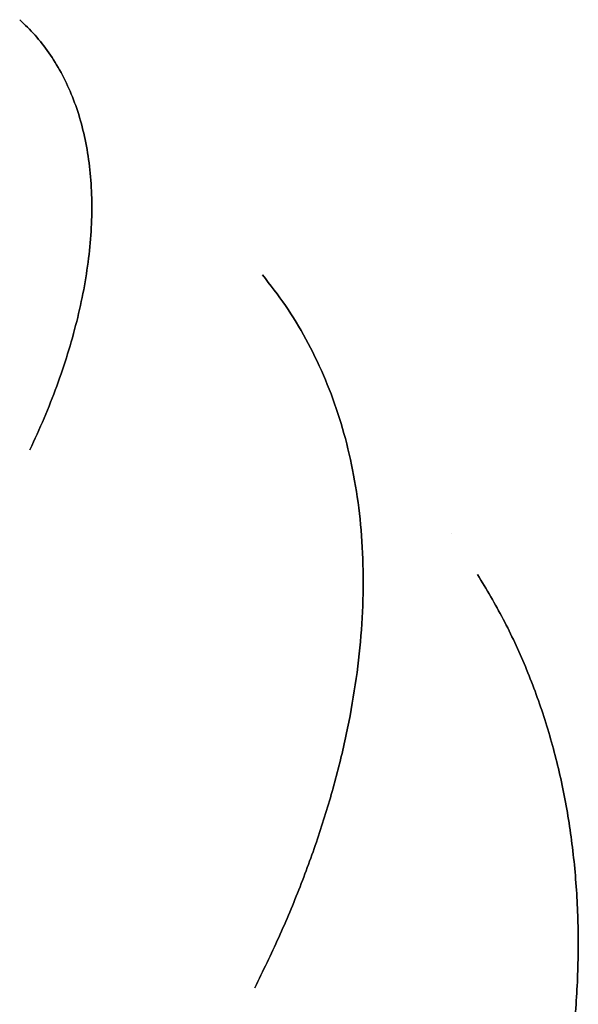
# Model space of a CAD drawing. Header units: millimetres. Extents: x -365 to 365, y 0 to 720.
# Tile 215 of 224: x -303 to -281, y 571 to 610. Entities that reach past the tile are written whole.
import ezdxf

# ---------------------------------------------------------------- set-up
doc = ezdxf.new("R2010")
doc.units = ezdxf.units.MM
doc.header["$MEASUREMENT"] = 0
doc.layers.add('IGES LEVEL 41', color=7, linetype='Continuous')

msp = doc.modelspace()

# ---------------------------------------------------------------- linework, layer by layer
at = {"layer": 'IGES LEVEL 41', "color": 253}
for points, weights in [([(-302.103, 592.807, -301.086), (-296.59, 604.393, -295.87), (-302.504, 609.726, -284.537)], [1, 0.854470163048, 1]), ([(-302.504, 609.726, 284.537), (-296.59, 604.393, 295.87), (-302.103, 592.807, 301.086)], [1, 0.854470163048, 1]), ([(-293.249, 571.656, -291.668), (-284.375, 589.285, -281.129), (-292.952, 599.692, -263.276)], [1, 0.891718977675, 1]), ([(-292.952, 599.692, 263.276), (-284.375, 589.285, 281.129), (-293.249, 571.656, 291.668)], [1, 0.891718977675, 1]), ([(-286.717, 551.465, -283.233), (-275.139, 573.036, -267.002), (-284.481, 587.906, -243.456)], [1, 0.919064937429, 1]), ([(-284.481, 587.906, 243.456), (-275.139, 573.036, 267.002), (-286.717, 551.465, 283.233)], [1, 0.919064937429, 1])]:
    msp.add_rational_spline(points, weights, degree=2, dxfattribs=at)
msp.add_open_spline([(-285.5, 589.5, -245.693), (-285.5, 589.5, 0), (-285.5, 589.5, 245.693)], degree=2, dxfattribs=at)

doc.saveas('drawing.dxf')
